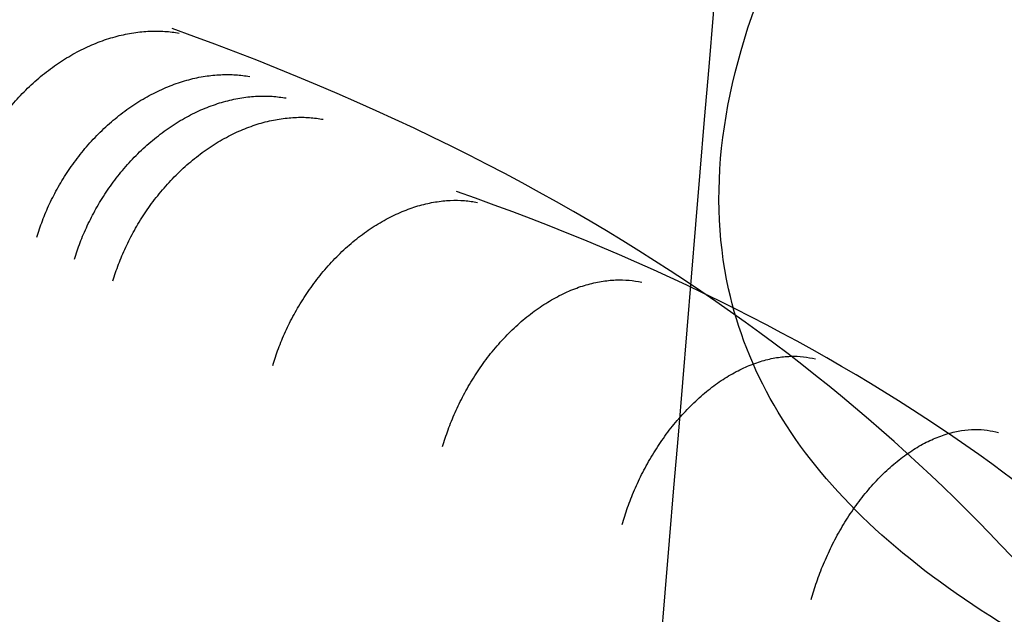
# Model space of a CAD drawing. Header units: millimetres. Extents: x -503 to 503, y -398 to 311.
# Tile 114 of 256: x -381 to -305, y 33 to 79. Entities that reach past the tile are written whole.
import ezdxf

# ---------------------------------------------------------------- set-up
doc = ezdxf.new("R2010")
doc.units = ezdxf.units.MM
doc.header["$MEASUREMENT"] = 0
doc.layers.add('IGES LEVEL 1', color=7, linetype='Continuous')

msp = doc.modelspace()

# ---------------------------------------------------------------- linework, layer by layer
at = {"layer": 'IGES LEVEL 1', "color": 9}
msp.add_open_spline([(-312.8064799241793, 250.0348904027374, -632.202200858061), (-327.2503793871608, 76.42746660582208, -652.734212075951), (-341.6942788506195, -97.17995719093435, -673.2662232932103), (-356.1381783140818, -270.7873809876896, -693.7982345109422)], degree=3, dxfattribs=at)
for points, knots in [([(-196.529846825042, -58.00880772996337, -466.2692691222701), (-212.8420510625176, 52.76795287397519, -488.4293985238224), (-229.2625774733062, 117.6080345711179, -500.5828482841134), (-271.5418968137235, 202.7632207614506, -531.886502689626), (-297.0535736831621, 224.571685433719, -550.7463839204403), (-331.9463359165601, 248.2527091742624, -585.4207631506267)], [0.0364028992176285, 0.0364028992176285, 0.0364028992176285, 0.0364028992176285, 0.5, 0.5, 0.9475174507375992, 0.9475174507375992, 0.9475174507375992, 0.9475174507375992]), ([(-89.92495842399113, -2.035324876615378, -32.6275150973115), (-90.59001887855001, -2.01655602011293, -32.7847558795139), (-110.9198087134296, -1.433760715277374, -37.65109554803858), (-139.9516031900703, -0.1852340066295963, -47.31876141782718), (-184.1667006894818, 3.050598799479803, -68.83825952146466), (-216.7240076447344, 6.721928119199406, -90.55940414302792), (-252.4350585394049, 12.87873881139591, -122.7479432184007), (-276.5868443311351, 19.14611766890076, -152.1515345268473), (-300.4488104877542, 28.75589606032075, -192.31972184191), (-314.3195748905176, 37.90840958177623, -226.968961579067), (-322.7682687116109, 48.74764872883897, -263.7544205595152), (-326.599458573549, 58.51032921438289, -294.5346261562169), (-326.9159585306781, 70.18817699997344, -328.3767117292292), (-323.5122355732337, 81.3190027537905, -357.5899133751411), (-319.1063019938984, 90.25576273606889, -379.3562901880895), (-315.4775896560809, 96.43127376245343, -393.7661785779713), (-309.9132774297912, 104.6657950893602, -412.1688533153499), (-304.6273284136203, 111.3717699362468, -426.251439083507), (-296.6549976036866, 120.6393878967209, -444.8613157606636), (-282.8743105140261, 135.4052199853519, -473.1790925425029), (-258.8509795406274, 155.9381231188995, -508.7169325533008), (-228.618158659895, 176.0681327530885, -540.9833071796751), (-202.9427503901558, 190.4890327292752, -563.0296465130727), (-174.5289922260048, 203.8062496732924, -582.5087851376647), (-143.7020756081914, 215.5782608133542, -599.000315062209), (-110.6500382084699, 225.3936836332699, -612.2117716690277), (-63.72549338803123, 235.3753489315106, -625.1710331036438), (-25.7778273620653, 238.804352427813, -629.3076740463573), (0, 238.804352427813, -629.3076740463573)], [0.09163887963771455, 0.09163887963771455, 0.09163887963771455, 0.09163887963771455, 0.09375, 0.15625, 0.1875, 0.25, 0.28125, 0.34375, 0.375, 0.4375, 0.46875, 0.5, 0.5390625, 0.578125, 0.59375, 0.609375, 0.625, 0.653984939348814, 0.65625, 0.6875, 0.75, 0.78125, 0.8125, 0.84375, 0.875, 0.90625, 0.9375, 1, 1, 1, 1]), ([(-232.138263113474, -52.00635564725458, -426.8347383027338), (-249.4833227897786, 33.62849789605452, -440.5870922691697), (-265.0017527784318, 89.82080530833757, -450.2399433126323), (-308.5714694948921, 171.3491654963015, -477.3814165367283), (-336.5464587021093, 196.8845513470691, -494.8040974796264), (-378.9217142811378, 221.1529111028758, -523.9963404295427)], [0.04690574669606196, 0.04690574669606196, 0.04690574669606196, 0.04690574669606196, 0.5, 0.5, 0.9503563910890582, 0.9503563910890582, 0.9503563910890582, 0.9503563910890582]), ([(-251.7732130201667, -46.28988873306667, -185.6637420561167), (-267.6036606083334, -23.40247411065, -182.05301436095), (-276.8482923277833, 3.12107073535, -182.4063742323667), (-310.8933693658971, 47.23850895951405, -186.2735199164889), (-333.1699808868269, 65.28936962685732, -189.6562268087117), (-368.8366163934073, 78.02144977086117, -193.9340475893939)], [0, 0, 0, 0, 0.5, 0.5, 0.9254787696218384, 0.9254787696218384, 0.9254787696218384, 0.9254787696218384]), ([(-240.4063539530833, -43.1601514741, -163.3945043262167), (-254.9833903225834, -23.74492488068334, -159.8178903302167), (-263.6153118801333, -0.1158058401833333, -159.54304401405), (-295.2318686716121, 38.76543653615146, -161.1304501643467), (-315.4442079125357, 54.4538736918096, -163.0013352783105), (-346.8468636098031, 65.42042988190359, -165.5043727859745)], [0, 0, 0, 0, 0.5, 0.5, 0.9126088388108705, 0.9126088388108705, 0.9126088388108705, 0.9126088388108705])]:
    msp.add_open_spline(points, degree=3, knots=knots, dxfattribs=at)
for points, weights in [([(-384.9630421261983, 65.31336611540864, -187.2807439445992), (-380.5894795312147, 79.81771388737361, -183.9355671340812), (-368.3028325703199, 77.68208472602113, -193.1644216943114)], [0.9999999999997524, 0.6950895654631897, 0.9999999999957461]), ([(-379.3082416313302, 61.89101009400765, -179.1725498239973), (-374.9146047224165, 76.46173834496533, -175.9832227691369), (-362.8486867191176, 74.32191680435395, -185.554887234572)], [0.9999999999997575, 0.6942793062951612, 0.9999999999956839]), ([(-376.3907030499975, 60.19713392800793, -175.1653602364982), (-371.9888529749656, 74.80562238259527, -172.0528279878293), (-360.0333585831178, 72.65872223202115, -181.795981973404)], [0.99999999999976, 0.6937666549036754, 0.9999999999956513]), ([(-373.4229378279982, 58.52018234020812, -171.202093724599), (-369.0140391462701, 73.1694386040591, -168.1653710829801), (-357.1687181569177, 71.01205542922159, -178.0797469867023)], [0.9999999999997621, 0.6931821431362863, 0.9999999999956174]), ([(-361.0619827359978, 51.97945261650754, -155.7818545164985), (-356.6352704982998, 66.82312296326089, -153.0388541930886), (-345.229258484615, 64.58810558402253, -163.638947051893)], [0.9999999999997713, 0.6900988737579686, 0.9999999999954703]), ([(-347.9347965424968, 45.69834344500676, -141.0348570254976), (-343.5040451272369, 60.79182711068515, -138.5714075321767), (-332.5379531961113, 58.41558300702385, -149.8679416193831)], [0.9999999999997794, 0.6857158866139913, 0.9999999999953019]), ([(-334.0562211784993, 39.66902141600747, -126.9435043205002), (-329.6315567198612, 55.07848566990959, -124.7467904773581), (-319.1099685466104, 52.48411619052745, -136.7642871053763)], [0.9999999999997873, 0.6798162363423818, 0.9999999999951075]), ([(-319.4315818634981, 33.88618735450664, -113.4992041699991), (-315.019343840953, 49.69363410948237, -111.5576153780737), (-304.9517220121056, 46.78423491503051, -124.3361665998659)], [0.9999999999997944, 0.6720898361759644, 0.9999999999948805])]:
    msp.add_rational_spline(points, weights, degree=2, dxfattribs=at)

doc.saveas('drawing.dxf')
